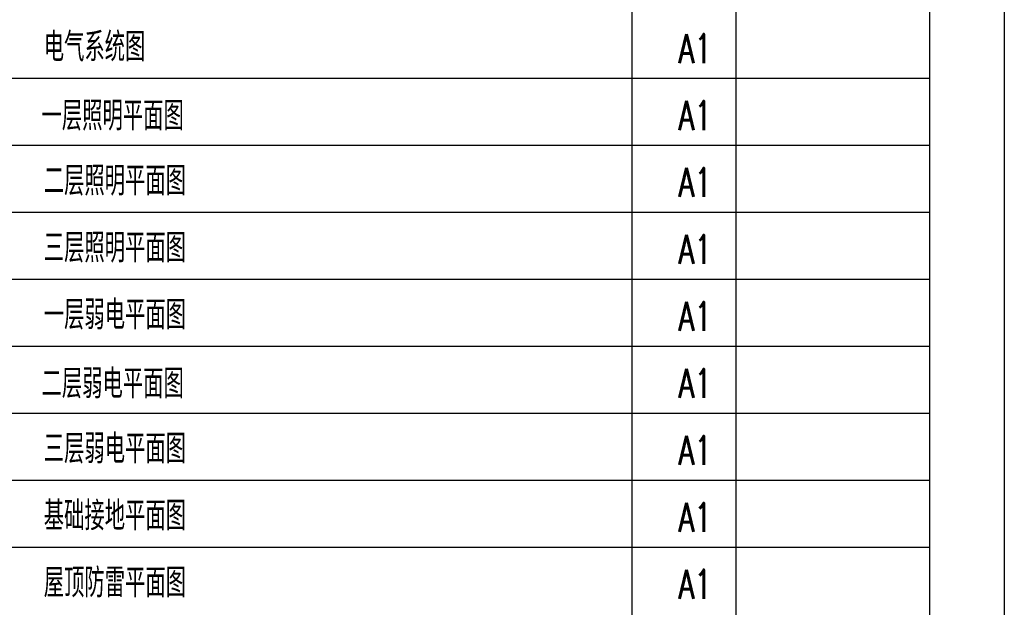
# Model space of a CAD drawing. Extents: x 427948 to 764348, y 274849 to 601549.
# Tile 28 of 212: x 435747 to 448973, y 586440 to 594337. Entities that reach past the tile are written whole.
import ezdxf

# ---------------------------------------------------------------- set-up
doc = ezdxf.new("R2010")
doc.units = 0
doc.header["$LTSCALE"] = 1000
doc.header["$MEASUREMENT"] = 0
doc.layers.get('0').update_dxf_attribs({"linetype": 'CONTINUOUS'})
doc.layers.add('图框', color=4, linetype='CONTINUOUS')
doc.styles.add('HZTXT', font='ROMANS', dxfattribs={"width": 0.8, "bigfont": 'HZTXT'})

msp = doc.modelspace()

# ---------------------------------------------------------------- linework, layer by layer
at = {"layer": '图框'}
for p, q in [((447973, 572849.4), (447973, 600849.4)), ((443973, 577349.4), (443973, 597049.4)), ((445373, 577349.4), (445373, 597049.4)), ((429973, 593549.4), (447973, 593549.4)), ((429973, 592649.4), (447973, 592649.4)), ((429973, 591749.4), (447973, 591749.4)), ((429973, 590849.4), (447973, 590849.4)), ((429973, 589949.4), (447973, 589949.4)), ((429973, 589049.4), (447973, 589049.4)), ((429973, 588149.4), (447973, 588149.4)), ((429973, 587249.4), (447973, 587249.4))]:
    msp.add_line(p, q, dxfattribs=at)
msp.add_lwpolyline([(427948, 601549.4), (448973, 601549.4), (448973, 571849.4), (427948, 571849.4)], close=True, dxfattribs=at)

# ---------------------------------------------------------------- texts
at = {"style": 'HZTXT', "width": 0.7}
for s, p in [('电气系统图', (436069.9, 593775.2)), ('A1', (444597.5, 593754.4)), ('一层照明平面图', (436040.3, 592849.7)), ('A1', (444597.5, 592854.4)), ('二层照明平面图', (436069.9, 591975.2)), ('A1', (444597.5, 591954.4)), ('三层照明平面图', (436069.9, 591075.2)), ('A1', (444597.5, 591054.4)), ('一层弱电平面图', (436069.9, 590175.2)), ('A1', (444597.5, 590154.4)), ('二层弱电平面图', (436040.3, 589249.7)), ('A1', (444597.5, 589254.4)), ('三层弱电平面图', (436069.9, 588375.2)), ('A1', (444597.5, 588354.4)), ('基础接地平面图', (436069.9, 587475.2)), ('A1', (444597.5, 587454.4)), ('屋顶防雷平面图', (436069.9, 586575.2)), ('A1', (444597.5, 586554.4))]:
    msp.add_text(s, height=390, dxfattribs=at).set_placement(p)

doc.saveas('drawing.dxf')
